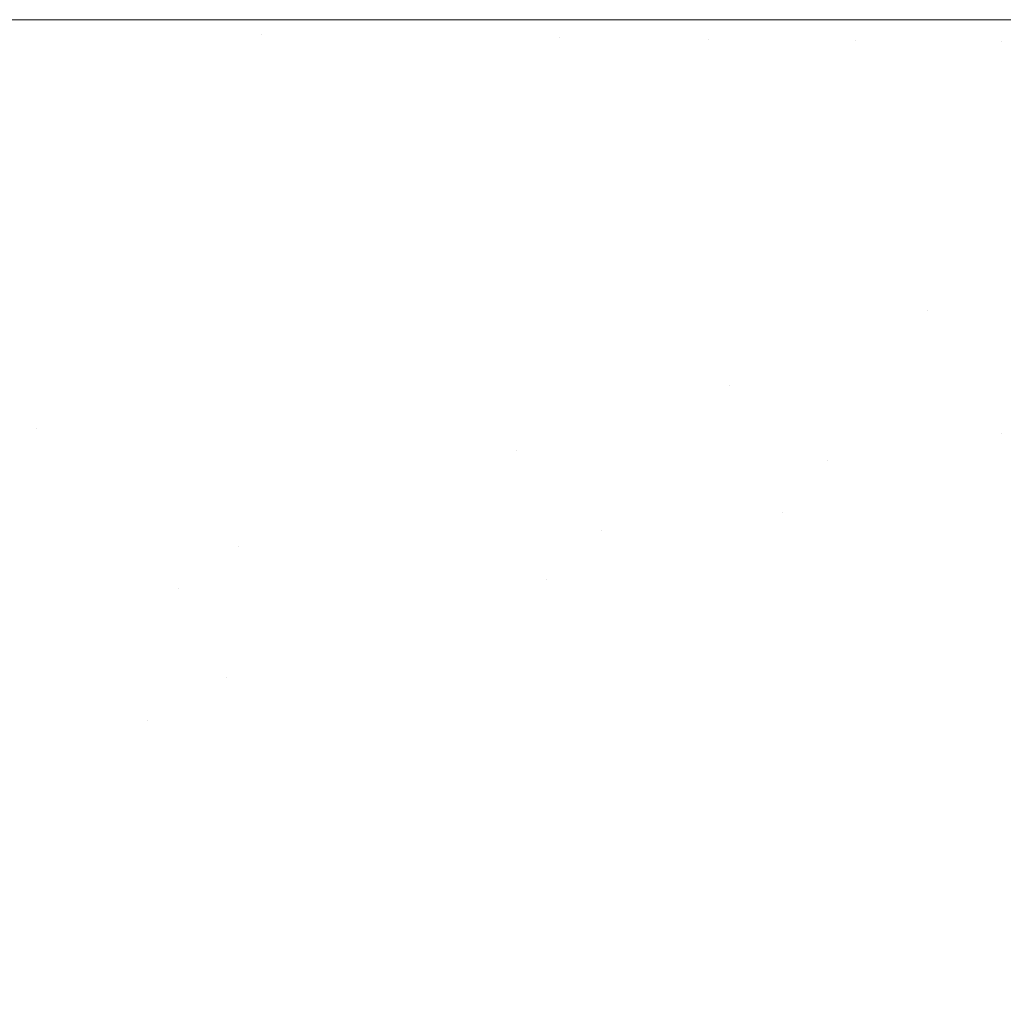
# Model space of a CAD drawing. Header units: centimetres. Extents: x 54.012 to 54.213, y 4.2 to 4.3.
# Tile 5 of 9: x 54.087 to 54.141, y 4.246 to 4.3. Entities that reach past the tile are written whole.
import ezdxf

# ---------------------------------------------------------------- set-up
doc = ezdxf.new("R2010")
doc.units = ezdxf.units.CM
doc.header["$LTSCALE"] = 2.54
doc.layers.add('Lucido design-1', color=7, linetype='Continuous')

# ---------------------------------------------------------------- blocks, each defined once
blk = doc.blocks.new('Gruppo-1')
at = {"color": 7, "linetype": 'Continuous', "lineweight": 9}
for points, invisible_edges in [([(54.084225, 4.299534, -2277.015539), (54.084212, 4.300212, -2277.01541), (54.097126, 4.300212, -2277.012824)], 9), ([(54.084225, 4.299534, -2313.115539), (54.084212, 4.300212, -2313.11541), (54.097126, 4.300212, -2313.112824)], 9), ([(54.097126, 4.300212, -2277.012824), (54.100349, 4.299383, -2277.012058), (54.084225, 4.299534, -2277.015539)], 11), ([(54.097126, 4.300212, -2313.112824), (54.100349, 4.299383, -2313.112058), (54.084225, 4.299534, -2313.115539)], 11), ([(54.097126, 4.300212, -2277.012824), (54.100344, 4.300212, -2277.011977), (54.100349, 4.299383, -2277.012058)], 10), ([(54.097126, 4.300212, -2313.112824), (54.100344, 4.300212, -2313.111977), (54.100349, 4.299383, -2313.112058)], 10), ([(54.100349, 4.299383, -2277.012058), (54.100344, 4.300212, -2277.011977), (54.115566, 4.300212, -2277.007966)], 9), ([(54.100349, 4.299383, -2313.112058), (54.100344, 4.300212, -2313.111977), (54.115566, 4.300212, -2313.107966)], 9), ([(54.115566, 4.300212, -2277.007966), (54.11667, 4.299229, -2277.00763), (54.100349, 4.299383, -2277.012058)], 11), ([(54.115566, 4.300212, -2313.107966), (54.11667, 4.299229, -2313.10763), (54.100349, 4.299383, -2313.112058)], 11), ([(54.115566, 4.300212, -2277.007966), (54.116677, 4.300212, -2277.007595), (54.11667, 4.299229, -2277.00763)], 10), ([(54.115566, 4.300212, -2313.107966), (54.116677, 4.300212, -2313.107595), (54.11667, 4.299229, -2313.10763)], 10), ([(54.124822, 4.299153, -2277.005034), (54.11667, 4.299229, -2277.00763), (54.116677, 4.300212, -2277.007595)], 11), ([(54.124822, 4.299153, -2313.105034), (54.11667, 4.299229, -2313.10763), (54.116677, 4.300212, -2313.107595)], 11), ([(54.116677, 4.300212, -2277.007595), (54.124793, 4.300212, -2277.004887), (54.124822, 4.299153, -2277.005034)], 10), ([(54.116677, 4.300212, -2313.107595), (54.124793, 4.300212, -2313.104887), (54.124822, 4.299153, -2313.105034)], 10), ([(54.132916, 4.299076, -2277.00217), (54.124822, 4.299153, -2277.005034), (54.124793, 4.300212, -2277.004887)], 11), ([(54.124793, 4.300212, -2277.004887), (54.132937, 4.300212, -2277.00217), (54.132916, 4.299076, -2277.00217)], 10), ([(54.132916, 4.299076, -2313.10217), (54.124822, 4.299153, -2313.105034), (54.124793, 4.300212, -2313.104887)], 11), ([(54.124793, 4.300212, -2313.104887), (54.132937, 4.300212, -2313.10217), (54.132916, 4.299076, -2313.10217)], 10), ([(54.140909, 4.299001, -2276.999031), (54.132916, 4.299076, -2277.00217), (54.132937, 4.300212, -2277.00217)], 11), ([(54.140909, 4.299001, -2313.099031), (54.132916, 4.299076, -2313.10217), (54.132937, 4.300212, -2313.10217)], 11), ([(54.132937, 4.300212, -2277.00217), (54.140875, 4.300212, -2276.998894), (54.140909, 4.299001, -2276.999031)], 10), ([(54.132937, 4.300212, -2313.10217), (54.140875, 4.300212, -2313.098894), (54.140909, 4.299001, -2313.099031)], 10), ([(54.140909, 4.299001, -2276.999031), (54.140875, 4.300212, -2276.998894), (54.148347, 4.300212, -2276.99581)], 9), ([(54.140909, 4.299001, -2313.099031), (54.140875, 4.300212, -2313.098894), (54.148347, 4.300212, -2313.09581)], 9), ([(54.148347, 4.300212, -2276.99581), (54.148754, 4.298928, -2276.995613), (54.140909, 4.299001, -2276.999031)], 11), ([(54.148347, 4.300212, -2313.09581), (54.148754, 4.298928, -2313.095613), (54.140909, 4.299001, -2313.099031)], 11), ([(54.084225, 4.299534, -2277.015539), (54.100349, 4.299383, -2277.012058), (54.099997, 4.296211, -2277.012058), (54.083936, 4.296942, -2277.015539)], 15), ([(54.084225, 4.299534, -2313.115539), (54.100349, 4.299383, -2313.112058), (54.099997, 4.296211, -2313.112058), (54.083936, 4.296942, -2313.115539)], 15), ([(54.116252, 4.29547, -2277.00763), (54.099997, 4.296211, -2277.012058), (54.100349, 4.299383, -2277.012058), (54.11667, 4.299229, -2277.00763)], 15), ([(54.116252, 4.29547, -2313.10763), (54.099997, 4.296211, -2313.112058), (54.100349, 4.299383, -2313.112058), (54.11667, 4.299229, -2313.10763)], 15), ([(54.124371, 4.2951, -2277.005034), (54.116252, 4.29547, -2277.00763), (54.11667, 4.299229, -2277.00763), (54.124822, 4.299153, -2277.005034)], 15), ([(54.124371, 4.2951, -2313.105034), (54.116252, 4.29547, -2313.10763), (54.11667, 4.299229, -2313.10763), (54.124822, 4.299153, -2313.105034)], 15), ([(54.124822, 4.299153, -2277.005034), (54.132916, 4.299076, -2277.00217), (54.132433, 4.294733, -2277.00217), (54.124371, 4.2951, -2277.005034)], 15), ([(54.124822, 4.299153, -2313.105034), (54.132916, 4.299076, -2313.10217), (54.132433, 4.294733, -2313.10217), (54.124371, 4.2951, -2313.105034)], 15), ([(54.140394, 4.294371, -2276.999031), (54.132433, 4.294733, -2277.00217), (54.132916, 4.299076, -2277.00217), (54.140909, 4.299001, -2276.999031)], 15), ([(54.140394, 4.294371, -2313.099031), (54.132433, 4.294733, -2313.10217), (54.132916, 4.299076, -2313.10217), (54.140909, 4.299001, -2313.099031)], 15), ([(54.140909, 4.299001, -2276.999031), (54.148754, 4.298928, -2276.995613), (54.148208, 4.294015, -2276.995613), (54.140394, 4.294371, -2276.999031)], 15), ([(54.140909, 4.299001, -2313.099031), (54.148754, 4.298928, -2313.095613), (54.148208, 4.294015, -2313.095613), (54.140394, 4.294371, -2313.099031)], 15), ([(54.083936, 4.296942, -2277.015539), (54.099997, 4.296211, -2277.012058), (54.099107, 4.292838, -2277.012058), (54.08321, 4.294186, -2277.015539)], 15), ([(54.083936, 4.296942, -2313.115539), (54.099997, 4.296211, -2313.112058), (54.099107, 4.292838, -2313.112058), (54.08321, 4.294186, -2313.115539)], 15), ([(54.115198, 4.291473, -2277.00763), (54.099107, 4.292838, -2277.012058), (54.099997, 4.296211, -2277.012058), (54.116252, 4.29547, -2277.00763)], 15), ([(54.115198, 4.291473, -2313.10763), (54.099107, 4.292838, -2313.112058), (54.099997, 4.296211, -2313.112058), (54.116252, 4.29547, -2313.10763)], 15), ([(54.123235, 4.290792, -2277.005034), (54.115198, 4.291473, -2277.00763), (54.116252, 4.29547, -2277.00763), (54.124371, 4.2951, -2277.005034)], 15), ([(54.123235, 4.290792, -2313.105034), (54.115198, 4.291473, -2313.10763), (54.116252, 4.29547, -2313.10763), (54.124371, 4.2951, -2313.105034)], 15), ([(54.124371, 4.2951, -2277.005034), (54.132433, 4.294733, -2277.00217), (54.131215, 4.290115, -2277.00217), (54.123235, 4.290792, -2277.005034)], 15), ([(54.124371, 4.2951, -2313.105034), (54.132433, 4.294733, -2313.10217), (54.131215, 4.290115, -2313.10217), (54.123235, 4.290792, -2313.105034)], 15), ([(54.139095, 4.289447, -2276.999031), (54.131215, 4.290115, -2277.00217), (54.132433, 4.294733, -2277.00217), (54.140394, 4.294371, -2276.999031)], 15), ([(54.139095, 4.289447, -2313.099031), (54.131215, 4.290115, -2313.10217), (54.132433, 4.294733, -2313.10217), (54.140394, 4.294371, -2313.099031)], 15), ([(54.140394, 4.294371, -2276.999031), (54.148208, 4.294015, -2276.995613), (54.14683, 4.288791, -2276.995613), (54.139095, 4.289447, -2276.999031)], 15), ([(54.140394, 4.294371, -2313.099031), (54.148208, 4.294015, -2313.095613), (54.14683, 4.288791, -2313.095613), (54.139095, 4.289447, -2313.099031)], 15), ([(54.08321, 4.294186, -2277.015539), (54.099107, 4.292838, -2277.012058), (54.097575, 4.289278, -2277.012058), (54.081958, 4.291277, -2277.015539)], 15), ([(54.08321, 4.294186, -2313.115539), (54.099107, 4.292838, -2313.112058), (54.097575, 4.289278, -2313.112058), (54.081958, 4.291277, -2313.115539)], 15), ([(54.113382, 4.287255, -2277.00763), (54.097575, 4.289278, -2277.012058), (54.099107, 4.292838, -2277.012058), (54.115198, 4.291473, -2277.00763)], 15), ([(54.113382, 4.287255, -2313.10763), (54.097575, 4.289278, -2313.112058), (54.099107, 4.292838, -2313.112058), (54.115198, 4.291473, -2313.10763)], 15), ([(54.081958, 4.291277, -2277.015539), (54.097575, 4.289278, -2277.012058), (54.095286, 4.285558, -2277.012058), (54.080087, 4.288237, -2277.015539)], 15), ([(54.081958, 4.291277, -2313.115539), (54.097575, 4.289278, -2313.112058), (54.095286, 4.285558, -2313.112058), (54.080087, 4.288237, -2313.115539)], 15), ([(54.121278, 4.286245, -2277.005034), (54.113382, 4.287255, -2277.00763), (54.115198, 4.291473, -2277.00763), (54.123235, 4.290792, -2277.005034)], 15), ([(54.121278, 4.286245, -2313.105034), (54.113382, 4.287255, -2313.10763), (54.115198, 4.291473, -2313.10763), (54.123235, 4.290792, -2313.105034)], 15), ([(54.123235, 4.290792, -2277.005034), (54.131215, 4.290115, -2277.00217), (54.129117, 4.285241, -2277.00217), (54.121278, 4.286245, -2277.005034)], 15), ([(54.123235, 4.290792, -2313.105034), (54.131215, 4.290115, -2313.10217), (54.129117, 4.285241, -2313.10217), (54.121278, 4.286245, -2313.105034)], 15), ([(54.136859, 4.28425, -2276.999031), (54.129117, 4.285241, -2277.00217), (54.131215, 4.290115, -2277.00217), (54.139095, 4.289447, -2276.999031)], 15), ([(54.136859, 4.28425, -2313.099031), (54.129117, 4.285241, -2313.10217), (54.131215, 4.290115, -2313.10217), (54.139095, 4.289447, -2313.099031)], 15), ([(54.11067, 4.282846, -2277.00763), (54.095286, 4.285558, -2277.012058), (54.097575, 4.289278, -2277.012058), (54.113382, 4.287255, -2277.00763)], 15), ([(54.11067, 4.282846, -2313.10763), (54.095286, 4.285558, -2313.112058), (54.097575, 4.289278, -2313.112058), (54.113382, 4.287255, -2313.10763)], 15), ([(54.139095, 4.289447, -2276.999031), (54.14683, 4.288791, -2276.995613), (54.144457, 4.283278, -2276.995613), (54.136859, 4.28425, -2276.999031)], 15), ([(54.139095, 4.289447, -2313.099031), (54.14683, 4.288791, -2313.095613), (54.144457, 4.283278, -2313.095613), (54.136859, 4.28425, -2313.099031)], 15), ([(54.080087, 4.288237, -2277.015539), (54.095286, 4.285558, -2277.012058), (54.092123, 4.281717, -2277.012058), (54.077502, 4.285098, -2277.015539)], 15), ([(54.080087, 4.288237, -2313.115539), (54.095286, 4.285558, -2313.112058), (54.092123, 4.281717, -2313.112058), (54.077502, 4.285098, -2313.115539)], 15), ([(54.118354, 4.281492, -2277.005034), (54.11067, 4.282846, -2277.00763), (54.113382, 4.287255, -2277.00763), (54.121278, 4.286245, -2277.005034)], 15), ([(54.118354, 4.281492, -2313.105034), (54.11067, 4.282846, -2313.10763), (54.113382, 4.287255, -2313.10763), (54.121278, 4.286245, -2313.105034)], 15), ([(54.121278, 4.286245, -2277.005034), (54.129117, 4.285241, -2277.00217), (54.125983, 4.280147, -2277.00217), (54.118354, 4.281492, -2277.005034)], 15), ([(54.121278, 4.286245, -2313.105034), (54.129117, 4.285241, -2313.10217), (54.125983, 4.280147, -2313.10217), (54.118354, 4.281492, -2313.105034)], 15), ([(54.106921, 4.278295, -2277.00763), (54.092123, 4.281717, -2277.012058), (54.095286, 4.285558, -2277.012058), (54.11067, 4.282846, -2277.00763)], 15), ([(54.106921, 4.278295, -2313.10763), (54.092123, 4.281717, -2313.112058), (54.095286, 4.285558, -2313.112058), (54.11067, 4.282846, -2313.10763)], 15), ([(54.133517, 4.278819, -2276.999031), (54.125983, 4.280147, -2277.00217), (54.129117, 4.285241, -2277.00217), (54.136859, 4.28425, -2276.999031)], 15), ([(54.133517, 4.278819, -2313.099031), (54.125983, 4.280147, -2313.10217), (54.129117, 4.285241, -2313.10217), (54.136859, 4.28425, -2313.099031)], 15), ([(54.077502, 4.285098, -2277.015539), (54.092123, 4.281717, -2277.012058), (54.087969, 4.277812, -2277.012058), (54.074108, 4.281907, -2277.015539)], 15), ([(54.077502, 4.285098, -2313.115539), (54.092123, 4.281717, -2313.112058), (54.087969, 4.277812, -2313.112058), (54.074108, 4.281907, -2313.115539)], 15), ([(54.140912, 4.277516, -2276.995613), (54.133517, 4.278819, -2276.999031), (54.136859, 4.28425, -2276.999031)], 11), ([(54.140912, 4.277516, -2313.095613), (54.133517, 4.278819, -2313.099031), (54.136859, 4.28425, -2313.099031)], 11), ([(54.136859, 4.28425, -2276.999031), (54.142843, 4.280425, -2276.995613), (54.140912, 4.277516, -2276.995613)], 11), ([(54.136859, 4.28425, -2276.999031), (54.144457, 4.283278, -2276.995613), (54.142843, 4.280425, -2276.995613)], 11), ([(54.136859, 4.28425, -2313.099031), (54.142843, 4.280425, -2313.095613), (54.140912, 4.277516, -2313.095613)], 11), ([(54.136859, 4.28425, -2313.099031), (54.144457, 4.283278, -2313.095613), (54.142843, 4.280425, -2313.095613)], 11), ([(54.114312, 4.276585, -2277.005034), (54.106921, 4.278295, -2277.00763), (54.11067, 4.282846, -2277.00763), (54.118354, 4.281492, -2277.005034)], 15), ([(54.114312, 4.276585, -2313.105034), (54.106921, 4.278295, -2313.10763), (54.11067, 4.282846, -2313.10763), (54.118354, 4.281492, -2313.105034)], 15), ([(54.074108, 4.281907, -2277.015539), (54.087969, 4.277812, -2277.012058), (54.082722, 4.27392, -2277.012058), (54.06982, 4.278727, -2277.015539)], 15), ([(54.074108, 4.281907, -2313.115539), (54.087969, 4.277812, -2313.112058), (54.082722, 4.27392, -2313.112058), (54.06982, 4.278727, -2313.115539)], 15), ([(54.101999, 4.273667, -2277.00763), (54.087969, 4.277812, -2277.012058), (54.092123, 4.281717, -2277.012058), (54.106921, 4.278295, -2277.00763)], 15), ([(54.101999, 4.273667, -2313.10763), (54.087969, 4.277812, -2313.112058), (54.092123, 4.281717, -2313.112058), (54.106921, 4.278295, -2313.10763)], 15), ([(54.118354, 4.281492, -2277.005034), (54.125983, 4.280147, -2277.00217), (54.121652, 4.274888, -2277.00217), (54.114312, 4.276585, -2277.005034)], 15), ([(54.118354, 4.281492, -2313.105034), (54.125983, 4.280147, -2313.10217), (54.121652, 4.274888, -2313.10217), (54.114312, 4.276585, -2313.105034)], 15), ([(54.150159, 4.279317, -2276.99191), (54.14812, 4.276245, -2276.99191), (54.140912, 4.277516, -2276.995613), (54.142843, 4.280425, -2276.995613)], 15), ([(54.150159, 4.279317, -2313.09191), (54.14812, 4.276245, -2313.09191), (54.140912, 4.277516, -2313.095613), (54.142843, 4.280425, -2313.095613)], 15), ([(54.128899, 4.273212, -2276.999031), (54.121652, 4.274888, -2277.00217), (54.125983, 4.280147, -2277.00217)], 11), ([(54.128899, 4.273212, -2313.099031), (54.121652, 4.274888, -2313.10217), (54.125983, 4.280147, -2313.10217)], 11), ([(54.125983, 4.280147, -2277.00217), (54.131379, 4.276033, -2276.999031), (54.128899, 4.273212, -2276.999031)], 11), ([(54.125983, 4.280147, -2277.00217), (54.133517, 4.278819, -2276.999031), (54.131379, 4.276033, -2276.999031)], 11), ([(54.125983, 4.280147, -2313.10217), (54.131379, 4.276033, -2313.099031), (54.128899, 4.273212, -2313.099031)], 11), ([(54.125983, 4.280147, -2313.10217), (54.133517, 4.278819, -2313.099031), (54.131379, 4.276033, -2313.099031)], 11), ([(54.131379, 4.276033, -2276.999031), (54.133517, 4.278819, -2276.999031), (54.140912, 4.277516, -2276.995613), (54.138643, 4.27456, -2276.995613)], 15), ([(54.131379, 4.276033, -2313.099031), (54.133517, 4.278819, -2313.099031), (54.140912, 4.277516, -2313.095613), (54.138643, 4.27456, -2313.095613)], 15), ([(54.109006, 4.271597, -2277.005034), (54.101999, 4.273667, -2277.00763), (54.106921, 4.278295, -2277.00763), (54.114312, 4.276585, -2277.005034)], 15), ([(54.109006, 4.271597, -2313.105034), (54.101999, 4.273667, -2313.10763), (54.106921, 4.278295, -2313.10763), (54.114312, 4.276585, -2313.105034)], 15), ([(54.095781, 4.269055, -2277.00763), (54.082722, 4.27392, -2277.012058), (54.087969, 4.277812, -2277.012058)], 11), ([(54.095781, 4.269055, -2313.10763), (54.082722, 4.27392, -2313.112058), (54.087969, 4.277812, -2313.112058)], 11), ([(54.087969, 4.277812, -2277.012058), (54.099058, 4.271353, -2277.00763), (54.095781, 4.269055, -2277.00763)], 11), ([(54.087969, 4.277812, -2277.012058), (54.101999, 4.273667, -2277.00763), (54.099058, 4.271353, -2277.00763)], 11), ([(54.087969, 4.277812, -2313.112058), (54.099058, 4.271353, -2313.10763), (54.095781, 4.269055, -2313.10763)], 11), ([(54.087969, 4.277812, -2313.112058), (54.101999, 4.273667, -2313.10763), (54.099058, 4.271353, -2313.10763)], 11), ([(54.138643, 4.27456, -2276.995613), (54.140912, 4.277516, -2276.995613), (54.14812, 4.276245, -2276.99191), (54.145724, 4.273124, -2276.99191)], 15), ([(54.138643, 4.27456, -2313.095613), (54.140912, 4.277516, -2313.095613), (54.14812, 4.276245, -2313.09191), (54.145724, 4.273124, -2313.09191)], 15), ([(54.115964, 4.269542, -2277.00217), (54.109006, 4.271597, -2277.005034), (54.114312, 4.276585, -2277.005034)], 11), ([(54.115964, 4.269542, -2313.10217), (54.109006, 4.271597, -2313.105034), (54.114312, 4.276585, -2313.105034)], 11), ([(54.114312, 4.276585, -2277.005034), (54.118987, 4.27222, -2277.00217), (54.115964, 4.269542, -2277.00217)], 11), ([(54.114312, 4.276585, -2277.005034), (54.121652, 4.274888, -2277.00217), (54.118987, 4.27222, -2277.00217)], 11), ([(54.114312, 4.276585, -2313.105034), (54.118987, 4.27222, -2313.10217), (54.115964, 4.269542, -2313.10217)], 11), ([(54.114312, 4.276585, -2313.105034), (54.121652, 4.274888, -2313.10217), (54.118987, 4.27222, -2313.10217)], 11), ([(54.138643, 4.27456, -2276.995613), (54.136013, 4.271567, -2276.995613), (54.128899, 4.273212, -2276.999031), (54.131379, 4.276033, -2276.999031)], 15), ([(54.138643, 4.27456, -2313.095613), (54.136013, 4.271567, -2313.095613), (54.128899, 4.273212, -2313.099031), (54.131379, 4.276033, -2313.099031)], 15), ([(54.118987, 4.27222, -2277.00217), (54.121652, 4.274888, -2277.00217), (54.128899, 4.273212, -2276.999031), (54.126058, 4.270367, -2276.999031)], 15), ([(54.118987, 4.27222, -2313.10217), (54.121652, 4.274888, -2313.10217), (54.128899, 4.273212, -2313.099031), (54.126058, 4.270367, -2313.099031)], 15), ([(54.145724, 4.273124, -2276.99191), (54.142946, 4.269963, -2276.99191), (54.136013, 4.271567, -2276.995613), (54.138643, 4.27456, -2276.995613)], 15), ([(54.145724, 4.273124, -2313.09191), (54.142946, 4.269963, -2313.09191), (54.136013, 4.271567, -2313.095613), (54.138643, 4.27456, -2313.095613)], 15), ([(54.076304, 4.270135, -2277.012058), (54.082722, 4.27392, -2277.012058), (54.095781, 4.269055, -2277.00763), (54.088176, 4.264569, -2277.00763)], 15), ([(54.076304, 4.270135, -2313.112058), (54.082722, 4.27392, -2313.112058), (54.095781, 4.269055, -2313.10763), (54.088176, 4.264569, -2313.10763)], 15), ([(54.105836, 4.269102, -2277.005034), (54.099058, 4.271353, -2277.00763), (54.101999, 4.273667, -2277.00763), (54.109006, 4.271597, -2277.005034)], 15), ([(54.105836, 4.269102, -2313.105034), (54.099058, 4.271353, -2313.10763), (54.101999, 4.273667, -2313.10763), (54.109006, 4.271597, -2313.105034)], 15), ([(54.126058, 4.270367, -2276.999031), (54.128899, 4.273212, -2276.999031), (54.136013, 4.271567, -2276.995613), (54.132998, 4.268549, -2276.995613)], 15), ([(54.126058, 4.270367, -2313.099031), (54.128899, 4.273212, -2313.099031), (54.136013, 4.271567, -2313.095613), (54.132998, 4.268549, -2313.095613)], 15), ([(54.126058, 4.270367, -2276.999031), (54.122835, 4.267512, -2276.999031), (54.115964, 4.269542, -2277.00217), (54.118987, 4.27222, -2277.00217)], 15), ([(54.126058, 4.270367, -2313.099031), (54.122835, 4.267512, -2313.099031), (54.115964, 4.269542, -2313.10217), (54.118987, 4.27222, -2313.10217)], 15), ([(54.102303, 4.266625, -2277.005034), (54.095781, 4.269055, -2277.00763), (54.099058, 4.271353, -2277.00763), (54.105836, 4.269102, -2277.005034)], 15), ([(54.102303, 4.266625, -2313.105034), (54.095781, 4.269055, -2313.10763), (54.099058, 4.271353, -2313.10763), (54.105836, 4.269102, -2313.105034)], 15), ([(54.109006, 4.271597, -2277.005034), (54.115964, 4.269542, -2277.00217), (54.112567, 4.266867, -2277.00217), (54.105836, 4.269102, -2277.005034)], 15), ([(54.109006, 4.271597, -2313.105034), (54.115964, 4.269542, -2313.10217), (54.112567, 4.266867, -2313.10217), (54.105836, 4.269102, -2313.105034)], 15), ([(54.132998, 4.268549, -2276.995613), (54.136013, 4.271567, -2276.995613), (54.142946, 4.269963, -2276.99191), (54.139763, 4.266776, -2276.99191)], 15), ([(54.132998, 4.268549, -2313.095613), (54.136013, 4.271567, -2313.095613), (54.142946, 4.269963, -2313.09191), (54.139763, 4.266776, -2313.09191)], 15), ([(54.076304, 4.270135, -2277.012058), (54.088176, 4.264569, -2277.00763), (54.083836, 4.262416, -2277.00763)], 11), ([(54.076304, 4.270135, -2313.112058), (54.088176, 4.264569, -2313.10763), (54.083836, 4.262416, -2313.10763)], 11), ([(54.132998, 4.268549, -2276.995613), (54.129579, 4.265519, -2276.995613), (54.122835, 4.267512, -2276.999031), (54.126058, 4.270367, -2276.999031)], 15), ([(54.132998, 4.268549, -2313.095613), (54.129579, 4.265519, -2313.095613), (54.122835, 4.267512, -2313.099031), (54.126058, 4.270367, -2313.099031)], 15), ([(54.112567, 4.266867, -2277.00217), (54.115964, 4.269542, -2277.00217), (54.122835, 4.267512, -2276.999031), (54.119213, 4.26466, -2276.999031)], 15), ([(54.112567, 4.266867, -2313.10217), (54.115964, 4.269542, -2313.10217), (54.122835, 4.267512, -2313.099031), (54.119213, 4.26466, -2313.099031)], 15), ([(54.139763, 4.266776, -2276.99191), (54.142946, 4.269963, -2276.99191), (54.149652, 4.268413, -2276.987923), (54.146306, 4.265062, -2276.987923)], 15), ([(54.139763, 4.266776, -2313.09191), (54.142946, 4.269963, -2313.09191), (54.149652, 4.268413, -2313.087923), (54.146306, 4.265062, -2313.087923)], 15), ([(54.094105, 4.26179, -2277.005034), (54.088176, 4.264569, -2277.00763), (54.095781, 4.269055, -2277.00763)], 11), ([(54.094105, 4.26179, -2313.105034), (54.088176, 4.264569, -2313.10763), (54.095781, 4.269055, -2313.10763)], 11), ([(54.095781, 4.269055, -2277.00763), (54.098395, 4.264182, -2277.005034), (54.094105, 4.26179, -2277.005034)], 11), ([(54.095781, 4.269055, -2313.10763), (54.098395, 4.264182, -2313.105034), (54.094105, 4.26179, -2313.105034)], 11), ([(54.095781, 4.269055, -2277.00763), (54.102303, 4.266625, -2277.005034), (54.098395, 4.264182, -2277.005034)], 11), ([(54.095781, 4.269055, -2313.10763), (54.102303, 4.266625, -2313.105034), (54.098395, 4.264182, -2313.105034)], 11), ([(54.105836, 4.269102, -2277.005034), (54.112567, 4.266867, -2277.00217), (54.10878, 4.264212, -2277.00217), (54.102303, 4.266625, -2277.005034)], 15), ([(54.105836, 4.269102, -2313.105034), (54.112567, 4.266867, -2313.10217), (54.10878, 4.264212, -2313.10217), (54.102303, 4.266625, -2313.105034)], 15), ([(54.139763, 4.266776, -2276.99191), (54.136153, 4.263577, -2276.99191), (54.129579, 4.265519, -2276.995613), (54.132998, 4.268549, -2276.995613)], 15), ([(54.139763, 4.266776, -2313.09191), (54.136153, 4.263577, -2313.09191), (54.129579, 4.265519, -2313.095613), (54.132998, 4.268549, -2313.095613)], 15), ([(54.119213, 4.26466, -2276.999031), (54.122835, 4.267512, -2276.999031), (54.129579, 4.265519, -2276.995613), (54.125736, 4.262494, -2276.995613)], 15), ([(54.119213, 4.26466, -2313.099031), (54.122835, 4.267512, -2313.099031), (54.129579, 4.265519, -2313.095613), (54.125736, 4.262494, -2313.095613)], 15), ([(54.119213, 4.26466, -2276.999031), (54.115175, 4.261829, -2276.999031), (54.10878, 4.264212, -2277.00217), (54.112567, 4.266867, -2277.00217)], 15), ([(54.119213, 4.26466, -2313.099031), (54.115175, 4.261829, -2313.099031), (54.10878, 4.264212, -2313.10217), (54.112567, 4.266867, -2313.10217)], 15), ([(54.098395, 4.264182, -2277.005034), (54.102303, 4.266625, -2277.005034), (54.10878, 4.264212, -2277.00217), (54.104591, 4.261593, -2277.00217)], 15), ([(54.098395, 4.264182, -2313.105034), (54.102303, 4.266625, -2313.105034), (54.10878, 4.264212, -2313.10217), (54.104591, 4.261593, -2313.10217)], 15), ([(54.146306, 4.265062, -2276.987923), (54.14251, 4.261699, -2276.987923), (54.136153, 4.263577, -2276.99191), (54.139763, 4.266776, -2276.99191)], 15), ([(54.146306, 4.265062, -2313.087923), (54.14251, 4.261699, -2313.087923), (54.136153, 4.263577, -2313.09191), (54.139763, 4.266776, -2313.09191)], 15), ([(54.125736, 4.262494, -2276.995613), (54.129579, 4.265519, -2276.995613), (54.136153, 4.263577, -2276.99191), (54.132095, 4.260383, -2276.99191)], 15), ([(54.125736, 4.262494, -2313.095613), (54.129579, 4.265519, -2313.095613), (54.136153, 4.263577, -2313.09191), (54.132095, 4.260383, -2313.09191)], 15), ([(54.125736, 4.262494, -2276.995613), (54.121453, 4.259491, -2276.995613), (54.115175, 4.261829, -2276.999031), (54.119213, 4.26466, -2276.999031)], 15), ([(54.125736, 4.262494, -2313.095613), (54.121453, 4.259491, -2313.095613), (54.115175, 4.261829, -2313.099031), (54.119213, 4.26466, -2313.099031)], 15), ([(54.083836, 4.262416, -2277.00763), (54.088176, 4.264569, -2277.00763), (54.094105, 4.26179, -2277.005034), (54.089427, 4.259468, -2277.005034)], 15), ([(54.083836, 4.262416, -2313.10763), (54.088176, 4.264569, -2313.10763), (54.094105, 4.26179, -2313.105034), (54.089427, 4.259468, -2313.105034)], 15), ([(54.104591, 4.261593, -2277.00217), (54.099992, 4.25903, -2277.00217), (54.094105, 4.26179, -2277.005034), (54.098395, 4.264182, -2277.005034)], 15), ([(54.104591, 4.261593, -2313.10217), (54.099992, 4.25903, -2313.10217), (54.094105, 4.26179, -2313.105034), (54.098395, 4.264182, -2313.105034)], 15), ([(54.110709, 4.259037, -2276.999031), (54.104591, 4.261593, -2277.00217), (54.10878, 4.264212, -2277.00217), (54.115175, 4.261829, -2276.999031)], 15), ([(54.110709, 4.259037, -2313.099031), (54.104591, 4.261593, -2313.10217), (54.10878, 4.264212, -2313.10217), (54.115175, 4.261829, -2313.099031)], 15), ([(54.132095, 4.260383, -2276.99191), (54.136153, 4.263577, -2276.99191), (54.14251, 4.261699, -2276.987923), (54.138244, 4.258341, -2276.987923)], 15), ([(54.132095, 4.260383, -2313.09191), (54.136153, 4.263577, -2313.09191), (54.14251, 4.261699, -2313.087923), (54.138244, 4.258341, -2313.087923)], 15), ([(54.089427, 4.259468, -2277.005034), (54.084362, 4.257237, -2277.005034), (54.079138, 4.260346, -2277.00763), (54.083836, 4.262416, -2277.00763)], 15), ([(54.089427, 4.259468, -2313.105034), (54.084362, 4.257237, -2313.105034), (54.079138, 4.260346, -2313.10763), (54.083836, 4.262416, -2313.10763)], 15), ([(54.132095, 4.260383, -2276.99191), (54.127571, 4.257211, -2276.99191), (54.121453, 4.259491, -2276.995613), (54.125736, 4.262494, -2276.995613)], 15), ([(54.132095, 4.260383, -2313.09191), (54.127571, 4.257211, -2313.09191), (54.121453, 4.259491, -2313.095613), (54.125736, 4.262494, -2313.095613)], 15), ([(54.089427, 4.259468, -2277.005034), (54.094105, 4.26179, -2277.005034), (54.099992, 4.25903, -2277.00217), (54.094978, 4.256541, -2277.00217)], 15), ([(54.089427, 4.259468, -2313.105034), (54.094105, 4.26179, -2313.105034), (54.099992, 4.25903, -2313.10217), (54.094978, 4.256541, -2313.10217)], 15), ([(54.105806, 4.256304, -2276.999031), (54.099992, 4.25903, -2277.00217), (54.104591, 4.261593, -2277.00217), (54.110709, 4.259037, -2276.999031)], 15), ([(54.105806, 4.256304, -2313.099031), (54.099992, 4.25903, -2313.10217), (54.104591, 4.261593, -2313.10217), (54.110709, 4.259037, -2313.099031)], 15), ([(54.115175, 4.261829, -2276.999031), (54.121453, 4.259491, -2276.995613), (54.116715, 4.256528, -2276.995613), (54.110709, 4.259037, -2276.999031)], 15), ([(54.115175, 4.261829, -2313.099031), (54.121453, 4.259491, -2313.095613), (54.116715, 4.256528, -2313.095613), (54.110709, 4.259037, -2313.099031)], 15), ([(54.138244, 4.258341, -2276.987923), (54.14251, 4.261699, -2276.987923), (54.148604, 4.259899, -2276.983655), (54.144139, 4.256383, -2276.983655)], 15), ([(54.138244, 4.258341, -2313.087923), (54.14251, 4.261699, -2313.087923), (54.148604, 4.259899, -2313.083655), (54.144139, 4.256383, -2313.083655)], 15), ([(54.138244, 4.258341, -2276.987923), (54.133489, 4.255007, -2276.987923), (54.127571, 4.257211, -2276.99191), (54.132095, 4.260383, -2276.99191)], 15), ([(54.138244, 4.258341, -2313.087923), (54.133489, 4.255007, -2313.087923), (54.127571, 4.257211, -2313.09191), (54.132095, 4.260383, -2313.09191)], 15), ([(54.094978, 4.256541, -2277.00217), (54.08955, 4.254149, -2277.00217), (54.084362, 4.257237, -2277.005034), (54.089427, 4.259468, -2277.005034)], 15), ([(54.094978, 4.256541, -2313.10217), (54.08955, 4.254149, -2313.10217), (54.084362, 4.257237, -2313.105034), (54.089427, 4.259468, -2313.105034)], 15), ([(54.122568, 4.254083, -2276.99191), (54.116715, 4.256528, -2276.995613), (54.121453, 4.259491, -2276.995613), (54.127571, 4.257211, -2276.99191)], 15), ([(54.122568, 4.254083, -2313.09191), (54.116715, 4.256528, -2313.095613), (54.121453, 4.259491, -2313.095613), (54.127571, 4.257211, -2313.09191)], 15), ([(54.100461, 4.253651, -2276.999031), (54.094978, 4.256541, -2277.00217), (54.099992, 4.25903, -2277.00217), (54.105806, 4.256304, -2276.999031)], 15), ([(54.100461, 4.253651, -2313.099031), (54.094978, 4.256541, -2313.10217), (54.099992, 4.25903, -2313.10217), (54.105806, 4.256304, -2313.099031)], 15), ([(54.110709, 4.259037, -2276.999031), (54.116715, 4.256528, -2276.995613), (54.111513, 4.253629, -2276.995613), (54.105806, 4.256304, -2276.999031)], 15), ([(54.110709, 4.259037, -2313.099031), (54.116715, 4.256528, -2313.095613), (54.111513, 4.253629, -2313.095613), (54.105806, 4.256304, -2313.099031)], 15), ([(54.144139, 4.256383, -2276.983655), (54.139161, 4.252893, -2276.983655), (54.133489, 4.255007, -2276.987923), (54.138244, 4.258341, -2276.987923)], 15), ([(54.144139, 4.256383, -2313.083655), (54.139161, 4.252893, -2313.083655), (54.133489, 4.255007, -2313.087923), (54.138244, 4.258341, -2313.087923)], 15), ([(54.078915, 4.255116, -2277.005034), (54.084362, 4.257237, -2277.005034), (54.08955, 4.254149, -2277.00217), (54.083712, 4.251876, -2277.00217)], 15), ([(54.078915, 4.255116, -2313.105034), (54.084362, 4.257237, -2313.105034), (54.08955, 4.254149, -2313.10217), (54.083712, 4.251876, -2313.10217)], 15), ([(54.127571, 4.257211, -2276.99191), (54.133489, 4.255007, -2276.987923), (54.128229, 4.251718, -2276.987923), (54.122568, 4.254083, -2276.99191)], 15), ([(54.127571, 4.257211, -2313.09191), (54.133489, 4.255007, -2313.087923), (54.128229, 4.251718, -2313.087923), (54.122568, 4.254083, -2313.09191)], 15), ([(54.094673, 4.251101, -2276.999031), (54.08955, 4.254149, -2277.00217), (54.094978, 4.256541, -2277.00217), (54.100461, 4.253651, -2276.999031)], 15), ([(54.094673, 4.251101, -2313.099031), (54.08955, 4.254149, -2313.10217), (54.094978, 4.256541, -2313.10217), (54.100461, 4.253651, -2313.099031)], 15), ([(54.105806, 4.256304, -2276.999031), (54.111513, 4.253629, -2276.995613), (54.105841, 4.250814, -2276.995613), (54.100461, 4.253651, -2276.999031)], 15), ([(54.105806, 4.256304, -2313.099031), (54.111513, 4.253629, -2313.095613), (54.105841, 4.250814, -2313.095613), (54.100461, 4.253651, -2313.099031)], 15), ([(54.117075, 4.251021, -2276.99191), (54.111513, 4.253629, -2276.995613), (54.116715, 4.256528, -2276.995613), (54.122568, 4.254083, -2276.99191)], 15), ([(54.117075, 4.251021, -2313.09191), (54.111513, 4.253629, -2313.095613), (54.116715, 4.256528, -2313.095613), (54.122568, 4.254083, -2313.09191)], 15), ([(54.149732, 4.254526, -2276.979109), (54.144543, 4.250888, -2276.979109), (54.139161, 4.252893, -2276.983655), (54.144139, 4.256383, -2276.983655)], 15), ([(54.149732, 4.254526, -2313.079109), (54.144543, 4.250888, -2313.079109), (54.139161, 4.252893, -2313.083655), (54.144139, 4.256383, -2313.083655)], 15), ([(54.133656, 4.249451, -2276.983655), (54.128229, 4.251718, -2276.987923), (54.133489, 4.255007, -2276.987923), (54.139161, 4.252893, -2276.983655)], 15), ([(54.133656, 4.249451, -2313.083655), (54.128229, 4.251718, -2313.087923), (54.133489, 4.255007, -2313.087923), (54.139161, 4.252893, -2313.083655)], 15), ([(54.088448, 4.248677, -2276.999031), (54.083712, 4.251876, -2277.00217), (54.08955, 4.254149, -2277.00217), (54.094673, 4.251101, -2276.999031)], 15), ([(54.088448, 4.248677, -2313.099031), (54.083712, 4.251876, -2313.10217), (54.08955, 4.254149, -2313.10217), (54.094673, 4.251101, -2313.099031)], 15), ([(54.122568, 4.254083, -2276.99191), (54.128229, 4.251718, -2276.987923), (54.122454, 4.248499, -2276.987923), (54.117075, 4.251021, -2276.99191)], 15), ([(54.122568, 4.254083, -2313.09191), (54.128229, 4.251718, -2313.087923), (54.122454, 4.248499, -2313.087923), (54.117075, 4.251021, -2313.09191)], 15), ([(54.100461, 4.253651, -2276.999031), (54.105841, 4.250814, -2276.995613), (54.099701, 4.248108, -2276.995613), (54.094673, 4.251101, -2276.999031)], 15), ([(54.100461, 4.253651, -2313.099031), (54.105841, 4.250814, -2313.095613), (54.099701, 4.248108, -2313.095613), (54.094673, 4.251101, -2313.099031)], 15), ([(54.111086, 4.248049, -2276.99191), (54.105841, 4.250814, -2276.995613), (54.111513, 4.253629, -2276.995613), (54.117075, 4.251021, -2276.99191)], 15), ([(54.111086, 4.248049, -2313.09191), (54.105841, 4.250814, -2313.095613), (54.111513, 4.253629, -2313.095613), (54.117075, 4.251021, -2313.09191)], 15), ([(54.139161, 4.252893, -2276.983655), (54.144543, 4.250888, -2276.979109), (54.138804, 4.2473, -2276.979109), (54.133656, 4.249451, -2276.983655)], 15), ([(54.139161, 4.252893, -2313.083655), (54.144543, 4.250888, -2313.079109), (54.138804, 4.2473, -2313.079109), (54.133656, 4.249451, -2313.083655)], 15), ([(54.081799, 4.246404, -2276.999031), (54.077475, 4.249744, -2277.00217), (54.083712, 4.251876, -2277.00217), (54.088448, 4.248677, -2276.999031)], 15), ([(54.081799, 4.246404, -2313.099031), (54.077475, 4.249744, -2313.10217), (54.083712, 4.251876, -2313.10217), (54.088448, 4.248677, -2313.099031)], 15), ([(54.127611, 4.246081, -2276.983655), (54.122454, 4.248499, -2276.987923), (54.128229, 4.251718, -2276.987923), (54.133656, 4.249451, -2276.983655)], 15), ([(54.127611, 4.246081, -2313.083655), (54.122454, 4.248499, -2313.087923), (54.128229, 4.251718, -2313.087923), (54.133656, 4.249451, -2313.083655)], 15), ([(54.094673, 4.251101, -2276.999031), (54.099701, 4.248108, -2276.995613), (54.093097, 4.245537, -2276.995613), (54.088448, 4.248677, -2276.999031)], 15), ([(54.094673, 4.251101, -2313.099031), (54.099701, 4.248108, -2313.095613), (54.093097, 4.245537, -2313.095613), (54.088448, 4.248677, -2313.099031)], 15), ([(54.104602, 4.245192, -2276.99191), (54.099701, 4.248108, -2276.995613), (54.105841, 4.250814, -2276.995613), (54.111086, 4.248049, -2276.99191)], 15), ([(54.104602, 4.245192, -2313.09191), (54.099701, 4.248108, -2313.095613), (54.105841, 4.250814, -2313.095613), (54.111086, 4.248049, -2313.09191)], 15), ([(54.117075, 4.251021, -2276.99191), (54.122454, 4.248499, -2276.987923), (54.116158, 4.245374, -2276.987923), (54.111086, 4.248049, -2276.99191)], 15), ([(54.117075, 4.251021, -2313.09191), (54.122454, 4.248499, -2313.087923), (54.116158, 4.245374, -2313.087923), (54.111086, 4.248049, -2313.09191)], 15), ([(54.143631, 4.245284, -2276.974297), (54.138804, 4.2473, -2276.979109), (54.144543, 4.250888, -2276.979109), (54.149589, 4.249008, -2276.974297)], 15), ([(54.143631, 4.245284, -2313.074297), (54.138804, 4.2473, -2313.079109), (54.144543, 4.250888, -2313.079109), (54.149589, 4.249008, -2313.074297)], 15), ([(54.133656, 4.249451, -2276.983655), (54.138804, 4.2473, -2276.979109), (54.132503, 4.243788, -2276.979109), (54.127611, 4.246081, -2276.983655)], 15), ([(54.133656, 4.249451, -2313.083655), (54.138804, 4.2473, -2313.079109), (54.132503, 4.243788, -2313.079109), (54.127611, 4.246081, -2313.083655)], 15), ([(54.088448, 4.248677, -2276.999031), (54.093097, 4.245537, -2276.995613), (54.086043, 4.243125, -2276.995613), (54.081799, 4.246404, -2276.999031)], 15), ([(54.088448, 4.248677, -2313.099031), (54.093097, 4.245537, -2313.095613), (54.086043, 4.243125, -2313.095613), (54.081799, 4.246404, -2313.099031)], 15), ([(54.121021, 4.242811, -2276.983655), (54.116158, 4.245374, -2276.987923), (54.122454, 4.248499, -2276.987923), (54.127611, 4.246081, -2276.983655)], 15), ([(54.121021, 4.242811, -2313.083655), (54.116158, 4.245374, -2313.087923), (54.122454, 4.248499, -2313.087923), (54.127611, 4.246081, -2313.083655)], 15), ([(54.097628, 4.242476, -2276.99191), (54.093097, 4.245537, -2276.995613), (54.099701, 4.248108, -2276.995613), (54.104602, 4.245192, -2276.99191)], 15), ([(54.097628, 4.242476, -2313.09191), (54.093097, 4.245537, -2313.095613), (54.099701, 4.248108, -2313.095613), (54.104602, 4.245192, -2313.09191)], 15), ([(54.111086, 4.248049, -2276.99191), (54.116158, 4.245374, -2276.987923), (54.109342, 4.242371, -2276.987923), (54.104602, 4.245192, -2276.99191)], 15), ([(54.111086, 4.248049, -2313.09191), (54.116158, 4.245374, -2313.087923), (54.109342, 4.242371, -2313.087923), (54.104602, 4.245192, -2313.09191)], 15), ([(54.13709, 4.241637, -2276.974297), (54.132503, 4.243788, -2276.979109), (54.138804, 4.2473, -2276.979109), (54.143631, 4.245284, -2276.974297)], 15), ([(54.13709, 4.241637, -2313.074297), (54.132503, 4.243788, -2313.079109), (54.138804, 4.2473, -2313.079109), (54.143631, 4.245284, -2313.074297)], 15)]:
    blk.add_3dface(points, dxfattribs=dict(at, invisible_edges=invisible_edges))

msp = doc.modelspace()

# ---------------------------------------------------------------- block references
at = {"layer": 'Lucido design-1', "color": 7}
msp.add_blockref('Gruppo-1', (0, 0), dxfattribs=at)

doc.saveas('drawing.dxf')
